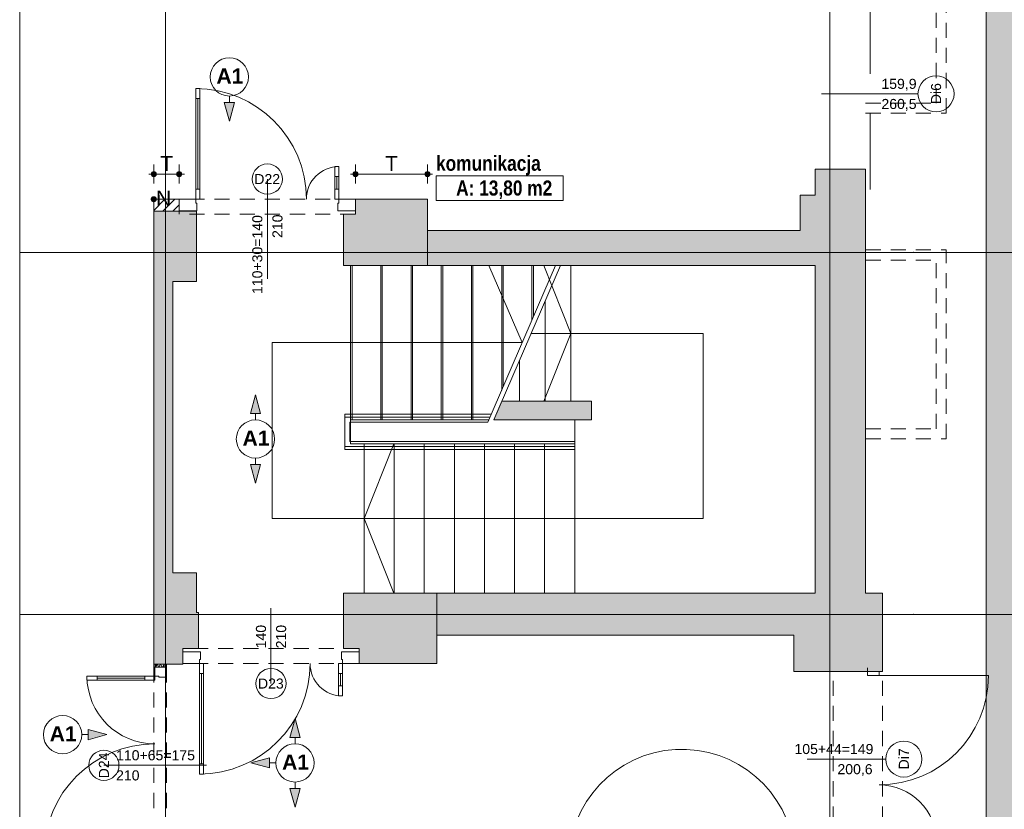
# Paper-space layout 'A-45 WYKOŃCZENIA ŚCIAN - PIĘTRO 0' of a CAD drawing. Header units: millimetres. Extents: x 0 to 500, y 0 to 400.
# Tile 14 of 15: x 346 to 444, y 186 to 264. Entities that reach past the tile are written whole.
import ezdxf
from ezdxf.xclip import XClip

# ---------------------------------------------------------------- set-up
doc = ezdxf.new("R2010")
doc.units = ezdxf.units.MM
doc.header["$MEASUREMENT"] = 0
doc.header["$XCLIPFRAME"] = 0
for name, pattern in [('DASHDOTX2', [1000, 500, -250, 0, -250]), ('GESTRICHELT2', [93.75, 62.5, -31.25]), ('Przer. długie kreski', [2.5, 1.5, -1]), ('PRZERYWANA_DU_A', [550, 350.0000000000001, -199.9999999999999])]:
    doc.linetypes.add(name, pattern=pattern)
for name, color, linetype, lineweight in [('0_Nr_pióra__1', 7, 'Continuous', 20), ('0_Nr_pióra__2', 8, 'Continuous', 13), ('A__OKŁADZINY ŚCIAN_Nr_pióra__1', 7, 'Continuous', 20), ('A_ściany proj_Nr_pióra__1', 7, 'Continuous', 20), ('A_ściany_Nr_pióra__1', 7, 'Continuous', 20), ('AR P NAROŻNIKI_Nr_pióra__1', 7, 'Continuous', 20), ('AR P NAROŻNIKI_Nr_pióra__2', 8, 'Continuous', 13), ('Drzwi Archicad_Nr_pióra__1', 7, 'Continuous', 20), ('Drzwi Archicad_Nr_pióra__3', 252, 'Continuous', 13), ('Znaczniki drzwi Archicada_Nr_pióra__3', 252, 'Continuous', 13)]:
    doc.layers.add(name, color=color, linetype=linetype, lineweight=lineweight)
for name, color, linetype, lineweight, true_color in [('A__balustrada_Nr_pióra__161', 7, 'Continuous', 5, 0x949494), ('A__OKŁADZINY ŚCIAN_Nr_pióra__7', 7, 'Continuous', 18, 0x171717), ('A_osie_Nr_pióra__16', 7, 'Continuous', 5, 0x0f0f0f), ('A_pochwyt_Nr_pióra__161', 7, 'Continuous', 5, 0x949494), ('A_schody_Nr_pióra__10', 7, 'Continuous', 13, 0x4b4b4b), ('A_schody_Nr_pióra__4', 7, 'Continuous', 18, 0x4b4b4b), ('A_ściany proj_Nr_pióra__21', 7, 'Continuous', 5, 0xb0b0b0), ('A_ściany_Nr_pióra__10', 7, 'Continuous', 13, 0x4b4b4b), ('AR P NAROŻNIKI_Nr_pióra__7', 7, 'Continuous', 18, 0x171717)]:
    doc.layers.add(name, color=color, linetype=linetype, lineweight=lineweight, true_color=true_color)
for name, color, linetype in [('A__OKŁADZINY ŚCIAN', 7, 'Continuous'), ('A_podrys', 7, 'Continuous'), ('A_ściany', 7, 'Continuous'), ('A_ściany proj', 7, 'Continuous'), ('AR P NAROŻNIKI', 7, 'Continuous')]:
    doc.layers.add(name, color=color, linetype=linetype)
doc.styles.add('STYL_AUTOMATYCZNY_1', font='arial.ttf')
doc.styles.add('STYL_AUTOMATYCZNY_3', font='arial.ttf')
doc.styles.add('STYL_AUTOMATYCZNY_4', font='arial.ttf')
doc.styles.add('STYL_AUTOMATYCZNY_5', font='arial.ttf')
doc.styles.add('STYL_AUTOMATYCZNY_6', font='ARIALN.TTF')
pattern_1 = [(0, (-1678.989377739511, -204.0282816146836), (0, 1), [0, -1])]

# ---------------------------------------------------------------- blocks, each defined once
blk = doc.blocks.new('Rysunek_2_2', base_point=(-1678.989377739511, -204.0282816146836))
at = {"linetype": 'Continuous', "lineweight": 0, "true_color": 0x484848}
blk.add_hatch(color=251, dxfattribs=at).paths.add_polyline_path([(460.8757351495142, 383.8565521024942), (345.8105232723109, 383.8565521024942), (345.8105232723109, 268.85654907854), (441.8757307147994, 268.85654907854), (441.8757307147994, 105.0465488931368), (345.8105232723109, 105.0465488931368), (345.8105232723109, 98.7556133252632), (460.8757351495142, 98.7556133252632)])
at = {"layer": 'A__OKŁADZINY ŚCIAN', "linetype": 'Continuous', "lineweight": 0, "true_color": 0x000000}
for points in [[(366.6470908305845, 254.0959745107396), (367.1470908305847, 255.9619995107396), (366.1470908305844, 255.9619995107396)], [(369.2414344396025, 226.8887125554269), (368.7414344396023, 225.0226875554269), (369.7414344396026, 225.0226875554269)], [(369.2414344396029, 218.0830554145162), (369.741434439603, 219.9490804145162), (368.7414344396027, 219.9490804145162)], [(373.1722576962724, 194.6743307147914), (372.6722576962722, 192.8083057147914), (373.6722576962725, 192.8083057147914)], [(354.4767131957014, 193.0833813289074), (352.6106881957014, 193.5833813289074), (352.6106881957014, 192.5833813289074)], [(368.7694291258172, 190.271502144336), (370.6354541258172, 189.771502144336), (370.6354541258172, 190.771502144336)], [(373.1722576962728, 185.8686735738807), (373.672257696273, 187.7346985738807), (372.6722576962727, 187.7346985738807)]]:
    blk.add_hatch(color=18, dxfattribs=at).paths.add_polyline_path(points)
at = {"layer": 'A__OKŁADZINY ŚCIAN', "linetype": 'Continuous', "lineweight": 0, "true_color": 0x171717}
for points in [[(358.8857312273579, 248.8365524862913), (358.9047613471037, 248.740881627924), (358.9589545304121, 248.6597757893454), (359.0400603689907, 248.6055826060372), (359.1357312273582, 248.5865524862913), (359.2314020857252, 248.6055826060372), (359.3125079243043, 248.6597757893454), (359.3667011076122, 248.740881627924), (359.3857312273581, 248.8365524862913), (359.3667011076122, 248.9322233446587), (359.3125079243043, 249.0133291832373), (359.2314020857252, 249.0675223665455), (359.1357312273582, 249.0865524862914), (359.0400603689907, 249.0675223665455), (358.9589545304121, 249.0133291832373), (358.9047613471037, 248.9322233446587)], [(361.4227776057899, 248.8365524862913), (361.4418077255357, 248.740881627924), (361.4960009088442, 248.6597757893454), (361.5771067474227, 248.6055826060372), (361.6727776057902, 248.5865524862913), (361.7684484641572, 248.6055826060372), (361.8495543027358, 248.6597757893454), (361.9037474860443, 248.740881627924), (361.92277760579, 248.8365524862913), (361.9037474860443, 248.9322233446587), (361.8495543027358, 249.0133291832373), (361.7684484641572, 249.0675223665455), (361.6727776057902, 249.0865524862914), (361.5771067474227, 249.0675223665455), (361.4960009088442, 249.0133291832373), (361.4418077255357, 248.9322233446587)], [(378.92277760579, 248.8365524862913), (378.9418077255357, 248.740881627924), (378.9960009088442, 248.6597757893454), (379.0771067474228, 248.6055826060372), (379.1727776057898, 248.5865524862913), (379.2684484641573, 248.6055826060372), (379.3495543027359, 248.6597757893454), (379.4037474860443, 248.740881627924), (379.4227776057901, 248.8365524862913), (379.4037474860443, 248.9322233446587), (379.3495543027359, 249.0133291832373), (379.2684484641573, 249.0675223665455), (379.1727776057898, 249.0865524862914), (379.0771067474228, 249.0675223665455), (378.9960009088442, 249.0133291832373), (378.9418077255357, 248.9322233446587)], [(386.0777077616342, 248.8365524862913), (386.09673788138, 248.740881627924), (386.1509310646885, 248.6597757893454), (386.232036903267, 248.6055826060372), (386.327707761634, 248.5865524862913), (386.4233786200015, 248.6055826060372), (386.5044844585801, 248.6597757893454), (386.5586776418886, 248.740881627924), (386.5777077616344, 248.8365524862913), (386.5586776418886, 248.9322233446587), (386.5044844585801, 249.0133291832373), (386.4233786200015, 249.0675223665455), (386.327707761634, 249.0865524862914), (386.232036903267, 249.0675223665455), (386.1509310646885, 249.0133291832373), (386.09673788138, 248.9322233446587)]]:
    blk.add_hatch(color=250, dxfattribs=at).paths.add_polyline_path(points)
at = {"layer": 'A_ściany', "linetype": 'Continuous', "lineweight": 0, "true_color": 0x000000}
for points in [[(424.855731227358, 207.1665524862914), (429.8757313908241, 207.1665524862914), (429.8757313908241, 249.3151113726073), (424.855731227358, 249.3151113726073)], [(424.855731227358, 246.7365524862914), (423.3757312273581, 246.7365524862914), (423.3757312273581, 239.7365524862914), (424.855731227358, 239.7365524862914)], [(386.327707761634, 246.3365524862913), (379.1727776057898, 246.3365524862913), (379.1727776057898, 244.8365524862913), (377.9857312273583, 244.8365524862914), (377.9857312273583, 239.7365524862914), (386.327707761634, 239.7365524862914)], [(363.3657312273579, 245.1365524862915), (359.1357312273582, 245.1365524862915), (361.0357312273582, 238.1365524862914), (363.3657312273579, 238.1365524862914)], [(359.1357312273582, 245.1365524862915), (359.1357312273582, 209.1765524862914), (361.0357312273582, 209.1765524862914), (361.0357312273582, 238.1365524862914)], [(423.3757312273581, 243.2365524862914), (386.327707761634, 243.2365524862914), (386.327707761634, 239.7365524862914), (423.3757312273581, 239.7365524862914)], [(392.9432347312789, 224.4065524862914), (402.6357312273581, 224.4065524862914), (402.6357312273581, 226.2465524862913), (393.73584253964, 226.2465524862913)], [(359.1357312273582, 200.0765524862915), (362.035712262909, 200.0765524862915), (362.035712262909, 201.6665524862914), (363.5857111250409, 201.6665524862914), (363.5856662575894, 205.2153566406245), (363.3656662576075, 205.2153538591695), (363.3657312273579, 209.1765524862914), (359.1357312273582, 209.1765524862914)], [(377.9757312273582, 201.6665524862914), (379.535712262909, 201.6665524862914), (379.535712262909, 200.1665524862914), (387.2757312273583, 200.1665524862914), (387.2757312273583, 207.1665524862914), (377.9757312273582, 207.1665524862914)], [(387.2757312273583, 202.9665524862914), (422.7457312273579, 202.9665524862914), (422.7457312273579, 207.1665524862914), (387.2757312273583, 207.1665524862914)], [(422.7457312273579, 199.3665524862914), (430.0657312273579, 199.3665524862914), (431.565731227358, 207.1665524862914), (422.7457312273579, 207.1665524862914)], [(431.5657313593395, 207.1665524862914), (430.0657312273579, 199.3665524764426), (431.5657313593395, 199.3665524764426)]]:
    blk.add_hatch(color=18, dxfattribs=at).paths.add_polyline_path(points)
at = {"layer": 'A_ściany proj', "linetype": 'Continuous', "lineweight": 0, "true_color": 0x000000}
h = blk.add_hatch(dxfattribs=at)
h.set_pattern_fill('bloczki_ceramiczne_0002', color=18, style=0, pattern_type=2)
h.set_pattern_definition([(45, (-1678.989377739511, -204.0282816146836), (-0.4949747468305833, 0.4949747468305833), [])])
h.paths.add_polyline_path([(359.1357312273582, 245.1365524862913), (361.6727776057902, 245.1365524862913), (361.6727776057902, 246.3365524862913), (359.1357312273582, 246.3365524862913)])
at = {"layer": 'A_ściany proj', "linetype": 'Continuous', "lineweight": 13}
h = blk.add_hatch(dxfattribs=at)
h.set_pattern_fill('gypsum_0002', color=8, style=0, pattern_type=2)
h.set_pattern_definition(pattern_1)
h.paths.add_polyline_path([(359.1357312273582, 200.0765524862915), (359.1357312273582, 199.7853012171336), (359.2607312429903, 199.7853012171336), (359.2607312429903, 200.0765524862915)])
h = blk.add_hatch(dxfattribs=at)
h.set_pattern_fill('gypsum_0002', color=8, style=0, pattern_type=2)
h.set_pattern_definition(pattern_1)
h.paths.add_polyline_path([(359.3857312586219, 200.0765524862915), (359.2607312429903, 200.0765524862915), (359.2607312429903, 199.7853012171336), (359.3857312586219, 199.7853012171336)])
h = blk.add_hatch(dxfattribs=at)
h.set_pattern_fill('batt_insulation_0002', color=8, style=0, pattern_type=2)
h.set_pattern_definition([(60.00000000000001, (-1678.989377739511, -204.0282816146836), (-0.2598076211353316, 0.1499999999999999), []), (120, (-1678.989377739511, -204.0282816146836), (0.2598076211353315, 0.15), [])])
h.paths.add_polyline_path([(359.3857312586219, 199.7853012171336), (360.1357313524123, 199.7853012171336), (360.1357313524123, 200.0765524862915), (359.3857312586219, 200.0765524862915)])
h = blk.add_hatch(dxfattribs=at)
h.set_pattern_fill('gypsum_0002', color=8, style=0, pattern_type=2)
h.set_pattern_definition(pattern_1)
h.paths.add_polyline_path([(360.1357313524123, 199.7853012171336), (360.2607313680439, 199.7853012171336), (360.2607313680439, 200.0765524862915), (360.1357313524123, 200.0765524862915)])
h = blk.add_hatch(dxfattribs=at)
h.set_pattern_fill('gypsum_0002', color=8, style=0, pattern_type=2)
h.set_pattern_definition(pattern_1)
h.paths.add_polyline_path([(360.2607313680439, 199.7853012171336), (360.3857310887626, 199.7853012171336), (360.3857310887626, 200.0765524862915), (360.2607313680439, 200.0765524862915)])
at = {"layer": 'AR P NAROŻNIKI', "linetype": 'Continuous', "lineweight": 0, "true_color": 0x171717}
blk.add_hatch(color=250, dxfattribs=at).paths.add_polyline_path([(359.3857312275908, 246.3365524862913, 0.9999999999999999), (358.8857312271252, 246.3365524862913, 0.9999999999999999)])
at = {"layer": '0_Nr_pióra__1', "color": 7, "linetype": 'Continuous', "lineweight": 20}
for p, q in [((387.1846627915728, 248.6611158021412), (387.1846627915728, 246.1905281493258)), ((387.1846627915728, 248.6611158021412), (399.8371217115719, 248.6611158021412)), ((399.8371217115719, 248.6611158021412), (399.8371217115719, 246.1905281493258)), ((387.1846627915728, 246.1905281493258), (399.8371217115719, 246.1905281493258))]:
    blk.add_line(p, q, dxfattribs=at)
at = {"layer": '0_Nr_pióra__2', "color": 8, "linetype": 'PRZERYWANA_DU_A', "lineweight": 13, "flags": 128}
for points in [[(345.8105210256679, 268.8565524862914), (345.8105210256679, 105.0465524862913)], [(345.8105210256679, 105.0465524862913), (441.875731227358, 105.0465524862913), (441.875731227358, 268.8565524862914), (345.8105210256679, 268.8565524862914)]]:
    blk.add_lwpolyline(points, dxfattribs=at)
at = {"layer": 'A__balustrada_Nr_pióra__161', "color": 252, "linetype": 'Continuous', "lineweight": 5, "true_color": 0x949494}
for p, q in [((378.1357301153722, 221.4465525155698), (378.1357301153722, 224.9565515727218)), ((378.6357298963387, 222.2465530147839), (378.6357298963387, 224.1565510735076))]:
    blk.add_line(p, q, dxfattribs=at)
at = {"layer": 'A__OKŁADZINY ŚCIAN_Nr_pióra__1', "color": 7, "linetype": 'Continuous', "lineweight": 20}
for p, q in [((366.6470909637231, 256.595972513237), (366.6470909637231, 255.962001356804)), ((366.1470911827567, 255.962001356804), (367.1470907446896, 255.962001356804)), ((366.6470909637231, 254.0959736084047), (366.1470911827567, 255.962001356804)), ((366.6470909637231, 254.0959736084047), (367.1470907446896, 255.962001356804)), ((369.2414327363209, 226.8887132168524), (368.7414329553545, 225.0226854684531)), ((369.2414327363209, 226.8887132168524), (369.7414325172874, 225.0226854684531)), ((369.7414325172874, 225.0226854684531), (368.7414329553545, 225.0226854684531)), ((369.2414327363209, 224.3887143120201), (369.2414327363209, 225.0226854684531)), ((369.2414327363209, 220.5830563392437), (369.2414327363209, 219.9490809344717)), ((368.7414329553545, 219.9490809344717), (369.7414325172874, 219.9490809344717)), ((369.2414327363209, 218.0830574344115), (368.7414329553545, 219.9490809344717)), ((369.2414327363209, 218.0830574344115), (369.7414325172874, 219.9490809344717)), ((373.1722595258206, 194.6743305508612), (372.6722597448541, 192.8083070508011)), ((373.1722595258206, 194.6743305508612), (373.672259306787, 192.8083070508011)), ((351.9767134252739, 193.0833827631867), (352.610688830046, 193.0833827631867)), ((352.610688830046, 192.5833829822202), (352.610688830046, 193.5833825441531)), ((354.4767123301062, 193.0833827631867), (352.610688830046, 193.5833825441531)), ((354.4767123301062, 193.0833827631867), (352.610688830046, 192.5833829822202)), ((373.672259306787, 192.8083070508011), (372.6722597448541, 192.8083070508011)), ((373.1722595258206, 192.174331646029), (373.1722595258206, 192.8083070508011)), ((368.7694295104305, 190.2715005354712), (370.6354530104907, 190.7715003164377)), ((368.7694295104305, 190.2715005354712), (370.6354530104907, 189.7715007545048)), ((370.6354530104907, 190.7715003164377), (370.6354530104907, 189.7715007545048)), ((371.2694284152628, 190.2715005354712), (370.6354530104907, 190.2715005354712)), ((373.1722595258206, 188.3686736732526), (373.1722595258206, 187.7346982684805)), ((372.6722597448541, 187.7346982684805), (373.672259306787, 187.7346982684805)), ((373.1722595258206, 185.8686747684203), (372.6722597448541, 187.7346982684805)), ((373.1722595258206, 185.8686747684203), (373.672259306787, 187.7346982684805))]:
    blk.add_line(p, q, dxfattribs=at)
for centre in [(366.6470908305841, 258.498803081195), (369.2414344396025, 222.4858839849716), (350.0738846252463, 193.0833813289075), (373.1722576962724, 190.2715021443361)]:
    blk.add_circle(centre, 1.902828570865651, dxfattribs=at)
at = {"layer": 'A__OKŁADZINY ŚCIAN_Nr_pióra__7', "color": 250, "linetype": 'Continuous', "lineweight": 18, "true_color": 0x171717}
for p, q in [((359.1357299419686, 249.0865529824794), (359.1357299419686, 249.7740532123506)), ((361.6727786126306, 249.0865529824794), (361.6727786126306, 249.7740532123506)), ((379.1727794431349, 249.0865529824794), (379.1727794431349, 249.7740532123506)), ((386.327709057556, 249.0865529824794), (386.327709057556, 249.7740532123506)), ((358.6357301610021, 248.8365509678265), (358.8857321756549, 248.8365509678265)), ((359.1357299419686, 247.8990529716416), (359.1357299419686, 248.5865532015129)), ((359.3857319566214, 248.8365509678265), (361.4227765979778, 248.8365509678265)), ((361.6727786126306, 247.8990529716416), (361.6727786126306, 248.5865532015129)), ((361.9227763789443, 248.8365509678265), (362.1727783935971, 248.8365509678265)), ((378.6727796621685, 248.8365509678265), (378.9227774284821, 248.8365509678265)), ((379.1727794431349, 247.8990529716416), (379.1727794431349, 248.5865532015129)), ((379.4227772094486, 248.8365509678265), (386.0777070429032, 248.8365509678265)), ((386.327709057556, 247.8990529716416), (386.327709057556, 248.5865532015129)), ((386.5777068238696, 248.8365509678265), (386.8277088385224, 248.8365509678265))]:
    blk.add_line(p, q, dxfattribs=at)
for centre in [(359.1357312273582, 248.8365524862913), (361.6727776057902, 248.8365524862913), (379.1727776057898, 248.8365524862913), (386.327707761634, 248.8365524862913)]:
    blk.add_circle(centre, 0.25, dxfattribs=at)
at = {"layer": 'A_osie_Nr_pióra__16', "color": 250, "linetype": 'DASHDOTX2', "lineweight": 5, "true_color": 0x0f0f0f}
for p, q in [((360.3077320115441, 324.5045269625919), (360.3077320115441, 125.0066917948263)), ((426.3077328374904, 324.5045269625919), (426.3077328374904, 125.0066917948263)), ((434.6246524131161, 241.0465514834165), (345.8105212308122, 241.0465514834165)), ((434.6246507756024, 241.0465524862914), (454.8757320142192, 241.0465541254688)), ((434.6246524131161, 205.0465501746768), (345.8105212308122, 205.0465501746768)), ((434.6246507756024, 205.0465524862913), (454.8757320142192, 205.0465529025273))]:
    blk.add_line(p, q, dxfattribs=at)
for p in [(434.6246507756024, 241.0465524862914), (434.6246507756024, 241.0465524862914), (434.6246507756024, 205.0465524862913), (434.6246507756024, 205.0465524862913)]:
    blk.add_point(p, dxfattribs=at)
at = {"layer": 'A_pochwyt_Nr_pióra__161', "color": 252, "linetype": 'Continuous', "lineweight": 5, "true_color": 0x949494}
for p, q in [((378.1357301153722, 224.9565515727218), (392.6801571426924, 224.9565515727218)), ((378.1357301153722, 224.6565508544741), (392.5509269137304, 224.6565508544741)), ((378.6357298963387, 224.1565510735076), (392.3355446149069, 224.1565510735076)), ((378.6357298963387, 222.2465530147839), (400.9657312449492, 222.2465530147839)), ((400.9657312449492, 222.2465530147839), (400.9657312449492, 221.4465525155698)), ((378.1357301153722, 221.7465532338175), (400.9657312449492, 221.7465532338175)), ((378.1357301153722, 221.4465525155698), (400.9657312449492, 221.4465525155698))]:
    blk.add_line(p, q, dxfattribs=at)
at = {"layer": 'A_schody_Nr_pióra__10', "color": 251, "linetype": 'GESTRICHELT2', "lineweight": 13, "true_color": 0x4b4b4b}
for p, q in [((378.8457295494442, 239.7365532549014), (378.8457295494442, 224.4065530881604)), ((381.8487318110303, 239.7365532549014), (381.8487318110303, 224.4065530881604)), ((384.8517298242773, 239.7365532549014), (384.8517298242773, 224.4065530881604)), ((387.8547320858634, 239.7365532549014), (387.8547320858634, 224.4065530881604)), ((390.8577300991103, 239.7365532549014), (390.8577300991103, 224.4065530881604)), ((393.8607323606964, 239.7365532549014), (393.8607323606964, 227.6972018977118)), ((396.8637303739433, 239.7365532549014), (396.8637303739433, 234.668518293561))]:
    blk.add_line(p, q, dxfattribs=at)
at = {"layer": 'A_schody_Nr_pióra__4', "color": 251, "linetype": 'Continuous', "lineweight": 18, "true_color": 0x4b4b4b}
for p, q in [((378.6957291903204, 239.7365532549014), (378.6957291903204, 221.9965510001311)), ((381.6987314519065, 239.7365532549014), (381.6987314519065, 224.4065530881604)), ((384.7017294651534, 239.7365532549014), (384.7017294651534, 224.4065530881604)), ((387.7047317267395, 239.7365532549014), (387.7047317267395, 224.4065530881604)), ((390.7077297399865, 239.7365532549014), (390.7077297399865, 224.4065530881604)), ((392.3355446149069, 224.1565510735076), (399.0468626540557, 239.7365532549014)), ((395.7450492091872, 232.0715510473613), (392.4432357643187, 239.7365532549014)), ((392.9432355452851, 224.4065530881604), (399.5468624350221, 239.7365532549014)), ((393.7107320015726, 239.7365532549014), (393.7107320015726, 227.3489825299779)), ((396.7137300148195, 239.7365532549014), (396.7137300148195, 234.3202989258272)), ((397.8895046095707, 239.7365532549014), (400.5857300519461, 232.9915543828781)), ((400.5857300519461, 239.7365532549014), (400.5857300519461, 226.2465512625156)), ((398.0323974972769, 236.220793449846), (398.0323974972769, 226.2465512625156)), ((413.7357332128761, 232.9915543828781), (396.6413553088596, 232.9915543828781)), ((397.8895385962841, 226.2465512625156), (400.5857300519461, 232.9915543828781)), ((413.7357332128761, 232.9915543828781), (413.7357332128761, 214.5815508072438)), ((395.7450492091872, 232.0715510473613), (370.8957317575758, 232.0715510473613)), ((370.8957317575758, 232.0715510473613), (370.8957317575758, 214.5815508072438)), ((395.4790649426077, 230.2933577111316), (395.4790649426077, 226.2465512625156)), ((378.6957291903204, 224.4065530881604), (392.4432357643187, 224.4065530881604)), ((400.9657312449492, 224.4065530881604), (400.9657312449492, 207.1665506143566)), ((400.9657312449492, 221.9965510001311), (378.6957291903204, 221.9965510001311)), ((380.0357318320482, 221.9965510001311), (380.0357318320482, 207.1665506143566)), ((382.9997428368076, 221.9965510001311), (380.0357318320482, 214.5815508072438)), ((383.0257299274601, 221.9965510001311), (383.0257299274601, 207.1665506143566)), ((386.0157322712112, 221.9965510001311), (386.0157322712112, 207.1665506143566)), ((389.0057303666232, 221.9965510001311), (389.0057303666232, 207.1665506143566)), ((391.9957327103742, 221.9965510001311), (391.9957327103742, 207.1665506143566)), ((394.9857308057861, 221.9965510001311), (394.9857308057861, 207.1665506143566)), ((397.9757331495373, 221.9965510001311), (397.9757331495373, 207.1665506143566)), ((413.7357332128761, 214.5815508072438), (370.8957317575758, 214.5815508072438)), ((382.9997810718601, 207.1665506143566), (380.0357318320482, 214.5815508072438))]:
    blk.add_line(p, q, dxfattribs=at)
at = {"layer": 'A_ściany proj_Nr_pióra__1', "color": 7, "linetype": 'Continuous', "lineweight": 20}
for p, q in [((361.6727786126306, 246.3365520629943), (361.6727786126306, 245.1865521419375)), ((379.1727794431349, 246.3365520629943), (379.1727794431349, 245.1865521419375)), ((361.6727786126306, 245.1865521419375), (361.6727786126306, 244.8365527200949)), ((379.1727794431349, 245.1865521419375), (379.1727794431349, 244.8365527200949)), ((362.0357142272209, 201.316553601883), (362.0357142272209, 201.6665530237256)), ((379.535710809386, 201.316553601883), (379.535710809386, 201.6665530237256)), ((362.0357142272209, 200.1665536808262), (362.0357142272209, 201.316553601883)), ((379.535710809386, 200.1665536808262), (379.535710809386, 201.316553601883))]:
    blk.add_line(p, q, dxfattribs=at)
at = {"layer": 'A_ściany proj_Nr_pióra__1', "color": 7, "linetype": 'Continuous', "lineweight": 20, "flags": 128}
for points in [[(361.6727776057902, 246.3365524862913), (359.1357312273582, 246.3365524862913)], [(359.1357312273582, 246.3365524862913), (359.1357312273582, 245.1365524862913)], [(361.6727776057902, 245.1365524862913), (361.6727776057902, 246.3365524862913)], [(359.1357312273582, 245.1365524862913), (361.6727776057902, 245.1365524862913)], [(359.1357312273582, 200.0765524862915), (359.1357312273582, 199.7853012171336)], [(360.3857312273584, 199.7853012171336), (360.3857312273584, 200.0765524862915)]]:
    blk.add_lwpolyline(points, dxfattribs=at)
at = {"layer": 'A_ściany proj_Nr_pióra__21', "color": 253, "linetype": 'Continuous', "lineweight": 5, "true_color": 0xb0b0b0}
for p, q in [((359.2357315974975, 199.7852992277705), (359.1357299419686, 199.7852992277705)), ((359.2607330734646, 199.7852992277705), (359.2357315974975, 199.7852992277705)), ((359.2607330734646, 200.0765526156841), (359.2607330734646, 199.7852992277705)), ((359.3857319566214, 199.7852992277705), (359.2607330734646, 199.7852992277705)), ((359.3857319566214, 200.0765526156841), (359.3857319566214, 199.7852992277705)), ((360.1357295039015, 199.7852992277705), (359.3857319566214, 199.7852992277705)), ((360.1357295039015, 199.7852992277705), (360.1357295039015, 200.0765526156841)), ((360.2607326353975, 199.7852992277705), (360.1357295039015, 199.7852992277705)), ((360.2607326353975, 199.7852992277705), (360.2607326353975, 200.0765526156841)), ((360.3857315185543, 199.7852992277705), (360.2607326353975, 199.7852992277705))]:
    blk.add_line(p, q, dxfattribs=at)
at = {"layer": 'A_ściany proj_Nr_pióra__21', "color": 253, "linetype": 'Continuous', "lineweight": 5, "true_color": 0xb0b0b0, "flags": 128}
for points in [[(359.2607312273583, 200.0765524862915), (359.1357312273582, 200.0765524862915)], [(359.3857312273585, 200.0765524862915), (359.2607312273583, 200.0765524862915)], [(360.1357312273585, 200.0765524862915), (359.3857312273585, 200.0765524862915)], [(360.2607312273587, 200.0765524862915), (360.1357312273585, 200.0765524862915)], [(360.3857312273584, 200.0765524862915), (360.2607312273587, 200.0765524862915)]]:
    blk.add_lwpolyline(points, dxfattribs=at)
at = {"layer": 'A_ściany_Nr_pióra__1', "color": 7, "linetype": 'Continuous', "lineweight": 20}
for p, q in [((424.8557312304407, 249.3151093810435), (424.8557312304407, 248.9451130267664)), ((429.8757302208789, 249.3151093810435), (424.8557312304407, 249.3151093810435)), ((430.06573294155, 199.3665531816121), (430.06573294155, 199.7365537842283)), ((431.5657322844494, 199.3665531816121), (431.5657322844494, 199.7365537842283)), ((430.06573294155, 199.3665531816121), (431.2157328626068, 199.3665531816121)), ((431.2157328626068, 199.3665531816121), (431.5657322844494, 199.3665531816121))]:
    blk.add_line(p, q, dxfattribs=at)
at = {"layer": 'A_ściany_Nr_pióra__1', "color": 7, "linetype": 'Continuous', "lineweight": 20, "flags": 128}
for points in [[(424.855731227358, 249.3151115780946), (424.855731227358, 246.7365524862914)], [(429.8757312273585, 207.1665524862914), (429.8757312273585, 249.3151113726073)], [(424.855731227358, 246.7365524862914), (423.3757312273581, 246.7365524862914)], [(423.3757312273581, 246.7365524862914), (423.3757312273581, 243.2365524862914)], [(386.327707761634, 246.3365524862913), (379.1727776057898, 246.3365524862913)], [(379.1727776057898, 246.3365524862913), (379.1727776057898, 244.8365524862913)], [(386.327707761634, 239.7365524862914), (386.327707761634, 246.3365524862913)], [(363.3657312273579, 245.1365524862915), (359.1357312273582, 245.1365524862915)], [(359.1357312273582, 245.1365524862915), (359.1357312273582, 209.1765524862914)], [(363.3657312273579, 238.1365524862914), (363.3657312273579, 245.1365524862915)], [(379.1727776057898, 244.8365524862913), (377.9857312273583, 244.8365524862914)], [(377.9857312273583, 244.8365524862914), (377.9857312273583, 239.7365524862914)], [(423.3757312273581, 243.2365524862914), (386.327707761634, 243.2365524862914)], [(377.9857312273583, 239.7365524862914), (386.327707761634, 239.7365524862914)], [(386.327707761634, 239.7365524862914), (423.3757312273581, 239.7365524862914)], [(423.3757312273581, 239.7365524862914), (424.855731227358, 239.7365524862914)], [(424.855731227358, 239.7365524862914), (424.855731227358, 207.1665524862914)], [(361.0357312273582, 238.1365524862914), (363.3657312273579, 238.1365524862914)], [(361.0357312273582, 209.1765524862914), (361.0357312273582, 238.1365524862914)], [(393.73584253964, 226.2465524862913), (392.9432347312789, 224.4065524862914)], [(402.6357312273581, 226.2465524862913), (393.73584253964, 226.2465524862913)], [(402.6357312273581, 224.4065524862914), (402.6357312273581, 226.2465524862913)], [(392.9432347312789, 224.4065524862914), (402.6357312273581, 224.4065524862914)], [(359.1357312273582, 209.1765524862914), (359.1357312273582, 200.0765524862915)], [(363.3657312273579, 209.1765524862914), (361.0357312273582, 209.1765524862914)], [(363.3656662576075, 205.2153538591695), (363.3657312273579, 209.1765524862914)], [(387.2757312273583, 207.1665524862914), (377.9757312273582, 207.1665524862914)], [(377.9757312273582, 207.1665524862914), (377.9757312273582, 201.6665524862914)], [(387.2757312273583, 200.1665524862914), (387.2757312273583, 207.1665524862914)], [(422.7457312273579, 207.1665524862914), (387.2757312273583, 207.1665524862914)], [(424.855731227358, 207.1665524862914), (422.7457312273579, 207.1665524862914)], [(431.565731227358, 207.1665524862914), (429.8757312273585, 207.1665524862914)], [(431.565731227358, 199.3665524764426), (431.565731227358, 207.1665524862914)], [(363.5856662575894, 205.2153566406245), (363.3656662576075, 205.2153538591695)], [(363.5857111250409, 201.6665524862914), (363.5856662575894, 205.2153566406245)], [(387.2757312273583, 202.9665524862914), (422.7457312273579, 202.9665524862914)], [(422.7457312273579, 202.9665524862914), (422.7457312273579, 199.3665524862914)], [(362.035712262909, 200.0765524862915), (362.035712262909, 201.6665524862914)], [(362.035712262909, 201.6665524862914), (363.5857111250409, 201.6665524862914)], [(377.9757312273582, 201.6665524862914), (379.535712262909, 201.6665524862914)], [(379.535712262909, 201.6665524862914), (379.535712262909, 200.1665524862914)], [(359.1357312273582, 200.0765524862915), (362.035712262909, 200.0765524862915)], [(379.535712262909, 200.1665524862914), (387.2757312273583, 200.1665524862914)], [(422.7457312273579, 199.3665524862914), (430.0657312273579, 199.3665524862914)]]:
    blk.add_lwpolyline(points, dxfattribs=at)
at = {"layer": 'A_ściany_Nr_pióra__10', "color": 251, "linetype": 'Przer. długie kreski', "lineweight": 13, "true_color": 0x4b4b4b}
for p, q in [((437.8757309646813, 254.8865512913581), (437.8757309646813, 273.6865524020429)), ((436.8757314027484, 255.886550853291), (436.8757314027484, 272.68655284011)), ((429.8757302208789, 255.886550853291), (436.8757314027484, 255.886550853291)), ((429.8757302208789, 254.8865512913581), (437.8757309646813, 254.8865512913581)), ((429.8757302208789, 241.2865513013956), (437.8757309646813, 241.2865513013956)), ((437.8757309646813, 222.4865544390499), (437.8757309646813, 241.2865513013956)), ((429.8757302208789, 240.2865517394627), (436.8757314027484, 240.2865517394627)), ((436.8757314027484, 223.4865540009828), (436.8757314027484, 240.2865517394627)), ((429.8757302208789, 223.4865540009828), (436.8757314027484, 223.4865540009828)), ((429.8757302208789, 222.4865544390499), (437.8757309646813, 222.4865544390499)), ((426.6455820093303, 181.9465528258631), (426.6455820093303, 199.3665531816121)), ((431.5657322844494, 181.9465528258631), (431.5657322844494, 199.3665531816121))]:
    blk.add_line(p, q, dxfattribs=at)
at = {"layer": 'AR P NAROŻNIKI_Nr_pióra__1', "color": 7, "linetype": 'Continuous', "lineweight": 20}
blk.add_circle((359.1357312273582, 246.3365524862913), 0.2499999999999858, dxfattribs=at)
at = {"layer": 'AR P NAROŻNIKI_Nr_pióra__2', "color": 8, "linetype": 'PRZERYWANA_DU_A', "lineweight": 13, "flags": 128}
blk.add_lwpolyline([(359.3857312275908, 246.3365524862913, 0.9999999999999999), (358.8857312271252, 246.3365524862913, 0.9999999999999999)], format="xyb", close=True, dxfattribs=at)
at = {"layer": 'Drzwi Archicad_Nr_pióra__1', "color": 7, "linetype": 'Continuous', "lineweight": 20}
for p, q in [((430.3257312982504, 266.3151104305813), (430.3257312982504, 258.8151094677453)), ((430.3257312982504, 247.3151102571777), (430.3257312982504, 254.8151112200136)), ((429.8757302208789, 249.3151093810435), (424.8557312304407, 249.3151093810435)), ((429.8757302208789, 249.3151093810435), (424.8557312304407, 249.3151093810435)), ((424.8557312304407, 249.3151093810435), (424.8557312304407, 248.9451130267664)), ((424.8557312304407, 249.3151093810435), (424.8557312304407, 248.9451130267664)), ((430.06573294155, 199.3665531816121), (430.06573294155, 199.7365537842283)), ((430.06573294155, 199.3665531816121), (430.06573294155, 199.7365537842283)), ((431.5657322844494, 199.3665531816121), (431.5657322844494, 199.7365537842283)), ((431.5657322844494, 199.3665531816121), (431.5657322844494, 199.7365537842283)), ((430.06573294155, 198.9665508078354), (430.06573294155, 199.3665531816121)), ((430.06573294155, 199.3665531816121), (431.2157328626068, 199.3665531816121)), ((430.06573294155, 199.3665531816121), (431.2157328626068, 199.3665531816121)), ((430.06573294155, 199.3665531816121), (431.2157328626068, 199.3665531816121)), ((431.2157328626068, 198.9665508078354), (430.06573294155, 198.9665508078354)), ((431.2157328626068, 199.3665531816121), (431.2157328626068, 198.9665508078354)), ((431.2157328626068, 199.3665531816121), (431.5657322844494, 199.3665531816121)), ((431.2157328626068, 199.3665531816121), (431.5657322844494, 199.3665531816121)), ((431.2157328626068, 198.9665508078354), (442.0957294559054, 198.9665508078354))]:
    blk.add_line(p, q, dxfattribs=at)
for centre, radius, start, end in [((431.2157312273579, 198.9665524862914), 10.87999999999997, 270, 0), ((431.2157312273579, 182.3465524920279), 5.73999999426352, 0, 90)]:
    blk.add_arc(centre, radius, start, end, dxfattribs=at)
at = {"layer": 'Drzwi Archicad_Nr_pióra__3', "color": 252, "linetype": 'Continuous', "lineweight": 13}
for p, q in [((363.3027771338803, 257.3365514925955), (363.3027771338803, 256.3365519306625)), ((363.7027795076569, 257.3365514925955), (363.3027771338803, 257.3365514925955)), ((363.7027795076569, 256.3365519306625), (363.7027795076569, 257.3365514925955)), ((363.3027771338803, 256.3365519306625), (363.7027795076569, 256.3365519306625)), ((363.502776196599, 256.3365519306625), (363.502776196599, 247.3365516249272)), ((377.1427785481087, 248.5765526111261), (377.1427785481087, 249.576552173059)), ((377.1427785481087, 249.576552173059), (377.5427766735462, 249.576552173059)), ((377.5427766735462, 249.576552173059), (377.5427766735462, 248.5765526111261)), ((377.5427766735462, 248.5765526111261), (377.1427785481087, 248.5765526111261)), ((377.3427776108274, 248.5765526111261), (377.3427776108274, 247.3365516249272)), ((363.7027795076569, 247.3365516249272), (363.3027771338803, 247.3365516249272)), ((363.3027771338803, 247.3365516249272), (363.3027771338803, 246.3365520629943)), ((363.7027795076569, 246.3365520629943), (363.7027795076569, 247.3365516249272)), ((377.1427785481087, 246.3365520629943), (377.1427785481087, 247.3365516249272)), ((377.1427785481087, 247.3365516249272), (377.5427766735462, 247.3365516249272)), ((377.5427766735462, 247.3365516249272), (377.5427766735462, 246.3365520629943)), ((361.6727786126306, 245.1865521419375), (361.6727786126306, 246.3365520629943)), ((361.6727786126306, 246.3365520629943), (363.3027771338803, 246.3365520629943)), ((361.6727786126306, 246.3365520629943), (361.6727786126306, 245.1865521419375)), ((361.6727786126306, 246.3365520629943), (361.6727786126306, 245.1865521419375)), ((363.3027771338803, 246.3365520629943), (363.3027771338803, 245.9365539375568)), ((363.3027771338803, 246.3365520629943), (363.7027795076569, 246.3365520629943)), ((363.3027771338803, 245.9365539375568), (363.4227757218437, 245.9365539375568)), ((363.4227757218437, 245.9365539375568), (363.4227757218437, 245.1865521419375)), ((377.5427766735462, 246.3365520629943), (377.1427785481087, 246.3365520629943)), ((377.4227780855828, 245.1865521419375), (377.4227780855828, 245.9365539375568)), ((377.4227780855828, 245.9365539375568), (377.5427766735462, 245.9365539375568)), ((377.5427766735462, 245.9365539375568), (377.5427766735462, 246.3365520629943)), ((377.5427766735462, 246.3365520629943), (379.1727794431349, 246.3365520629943)), ((379.1727794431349, 246.3365520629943), (379.1727794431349, 245.1865521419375)), ((379.1727794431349, 246.3365520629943), (379.1727794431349, 245.1865521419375)), ((379.1727794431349, 246.3365520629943), (379.1727794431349, 245.1865521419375)), ((363.4227757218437, 245.1865521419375), (361.6727786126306, 245.1865521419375)), ((361.6727786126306, 245.1865521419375), (361.6727786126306, 244.8365527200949)), ((379.1727794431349, 245.1865521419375), (377.4227780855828, 245.1865521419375)), ((379.1727794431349, 245.1865521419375), (379.1727794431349, 244.8365527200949)), ((362.0357142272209, 201.316553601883), (362.0357142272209, 201.6665530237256)), ((379.535710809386, 201.316553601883), (379.535710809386, 201.6665530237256)), ((362.0357142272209, 201.316553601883), (362.0357142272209, 200.1665536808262)), ((363.7857113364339, 201.316553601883), (362.0357142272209, 201.316553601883)), ((362.0357142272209, 200.1665536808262), (362.0357142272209, 201.316553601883)), ((362.0357142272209, 200.1665536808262), (362.0357142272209, 201.316553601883)), ((363.7857113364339, 200.5665518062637), (363.7857113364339, 201.316553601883)), ((377.7857137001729, 201.316553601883), (377.7857137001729, 200.5665518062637)), ((379.535710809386, 201.316553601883), (377.7857137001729, 201.316553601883)), ((379.535710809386, 200.1665536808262), (379.535710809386, 201.316553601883)), ((379.535710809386, 200.1665536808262), (379.535710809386, 201.316553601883)), ((379.535710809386, 200.1665536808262), (379.535710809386, 201.316553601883)), ((359.2357315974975, 199.7852992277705), (359.1357299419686, 199.7852992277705)), ((359.2357315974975, 198.9053025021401), (359.2357315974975, 199.7852992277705)), ((359.2357315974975, 199.7852992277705), (360.3857315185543, 199.7852992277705)), ((359.2607330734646, 199.7852992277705), (359.2357315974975, 199.7852992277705)), ((359.2607330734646, 199.7852992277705), (359.2357315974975, 199.7852992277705)), ((359.3857319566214, 199.7852992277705), (359.2607330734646, 199.7852992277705)), ((359.3857319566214, 199.7852992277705), (359.2607330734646, 199.7852992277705)), ((360.1357295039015, 199.7852992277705), (359.3857319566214, 199.7852992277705)), ((360.1357295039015, 199.7852992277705), (359.3857319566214, 199.7852992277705)), ((360.2607326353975, 199.7852992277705), (360.1357295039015, 199.7852992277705)), ((360.2607326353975, 199.7852992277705), (360.1357295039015, 199.7852992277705)), ((360.3857315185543, 199.7852992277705), (360.2607326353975, 199.7852992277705)), ((360.3857315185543, 199.7852992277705), (360.2607326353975, 199.7852992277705)), ((360.3857315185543, 199.7852992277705), (360.3857315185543, 198.7852996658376)), ((362.0357142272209, 200.1665536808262), (363.6657127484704, 200.1665536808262)), ((363.6657127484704, 200.1665536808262), (363.6657127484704, 200.5665518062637)), ((363.6657127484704, 200.5665518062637), (363.7857113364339, 200.5665518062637)), ((363.6657127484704, 199.1665541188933), (363.6657127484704, 200.1665536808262)), ((363.6657127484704, 200.1665536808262), (364.065710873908, 200.1665536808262)), ((364.065710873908, 200.1665536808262), (364.065710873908, 199.1665541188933)), ((377.5057141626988, 200.1665536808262), (377.5057141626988, 199.1665541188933)), ((377.9057122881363, 200.1665536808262), (377.5057141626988, 200.1665536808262)), ((377.7857137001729, 200.5665518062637), (377.9057122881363, 200.5665518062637)), ((377.9057122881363, 200.5665518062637), (377.9057122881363, 200.1665536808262)), ((377.9057122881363, 200.1665536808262), (379.535710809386, 200.1665536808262)), ((377.9057122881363, 199.1665541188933), (377.9057122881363, 200.1665536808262)), ((352.4957330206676, 198.9053025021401), (353.4957325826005, 198.9053025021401)), ((352.4957330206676, 198.5053001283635), (352.4957330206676, 198.9053025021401)), ((353.4957325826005, 198.9053025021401), (353.4957325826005, 198.5053001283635)), ((353.4957325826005, 198.7052991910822), (358.2357320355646, 198.7052991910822)), ((358.2357320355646, 198.5053001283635), (358.2357320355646, 198.9053025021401)), ((358.2357320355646, 198.9053025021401), (359.2357315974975, 198.9053025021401)), ((359.635729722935, 198.9053025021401), (359.2357315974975, 198.9053025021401)), ((359.2357315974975, 198.9053025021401), (359.2357315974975, 198.5053001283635)), ((359.635729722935, 198.7852996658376), (359.635729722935, 198.9053025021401)), ((360.3857315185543, 198.7852996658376), (359.635729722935, 198.7852996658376)), ((364.065710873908, 199.1665541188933), (363.6657127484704, 199.1665541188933)), ((363.8657118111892, 190.1665538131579), (363.8657118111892, 199.1665541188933)), ((377.5057141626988, 199.1665541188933), (377.9057122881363, 199.1665541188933)), ((377.7057132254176, 197.9265531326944), (377.7057132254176, 199.1665541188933)), ((353.4957325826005, 198.5053001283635), (352.4957330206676, 198.5053001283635)), ((359.2357315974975, 198.5053001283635), (358.2357320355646, 198.5053001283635)), ((377.9057122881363, 197.9265531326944), (377.5057141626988, 197.9265531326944)), ((377.5057141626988, 197.9265531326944), (377.5057141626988, 196.9265535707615)), ((377.9057122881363, 196.9265535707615), (377.9057122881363, 197.9265531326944)), ((377.5057141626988, 196.9265535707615), (377.9057122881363, 196.9265535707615)), ((363.6657127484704, 189.166554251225), (363.6657127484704, 190.1665538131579)), ((363.6657127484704, 190.1665538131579), (364.065710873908, 190.1665538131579)), ((364.065710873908, 190.1665538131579), (364.065710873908, 189.166554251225)), ((364.065710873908, 189.166554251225), (363.6657127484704, 189.166554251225))]:
    blk.add_line(p, q, dxfattribs=at)
at = {"layer": 'Drzwi Archicad_Nr_pióra__3', "color": 252, "linetype": 'Przer. długie kreski', "lineweight": 13}
for p, q in [((379.1727794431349, 246.3365520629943), (361.6727786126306, 246.3365520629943)), ((379.1727794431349, 244.8365527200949), (361.6727786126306, 244.8365527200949)), ((379.535710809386, 201.6665530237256), (362.0357142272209, 201.6665530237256)), ((359.1357299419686, 199.7852992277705), (359.1357299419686, 180.2852992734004)), ((360.3857315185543, 199.7852992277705), (360.3857315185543, 180.2852992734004)), ((379.535710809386, 200.1665536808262), (362.0357142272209, 200.1665536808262))]:
    blk.add_line(p, q, dxfattribs=at)
at = {"layer": 'Drzwi Archicad_Nr_pióra__3', "color": 252, "linetype": 'Continuous', "lineweight": 13, "flags": 128}
for points in [[(363.3027776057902, 256.3365524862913), (363.3027776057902, 247.3365524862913), (363.5027776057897, 247.3365524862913), (363.5027776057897, 256.3365524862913)], [(363.5027776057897, 256.3365524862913), (363.5027776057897, 247.3365524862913), (363.7027776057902, 247.3365524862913), (363.7027776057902, 256.3365524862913)], [(377.3427776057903, 248.5765524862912), (377.3427776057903, 247.3365524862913), (377.1427776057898, 247.3365524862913), (377.1427776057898, 248.5765524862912)], [(377.5427776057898, 248.5765524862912), (377.5427776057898, 247.3365524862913), (377.3427776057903, 247.3365524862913), (377.3427776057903, 248.5765524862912)], [(353.4957312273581, 198.9053011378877), (358.2357312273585, 198.9053011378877), (358.2357312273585, 198.7053011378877), (353.4957312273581, 198.7053011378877)], [(353.4957312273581, 198.7053011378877), (358.2357312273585, 198.7053011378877), (358.2357312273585, 198.5053011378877), (353.4957312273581, 198.5053011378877)], [(363.665712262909, 190.1665524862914), (363.665712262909, 199.1665524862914), (363.865712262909, 199.1665524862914), (363.865712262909, 190.1665524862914)], [(363.865712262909, 190.1665524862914), (363.865712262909, 199.1665524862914), (364.065712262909, 199.1665524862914), (364.065712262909, 190.1665524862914)], [(377.7057122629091, 197.9265524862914), (377.7057122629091, 199.1665524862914), (377.5057122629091, 199.1665524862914), (377.5057122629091, 197.9265524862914)], [(377.905712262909, 197.9265524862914), (377.905712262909, 199.1665524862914), (377.7057122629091, 199.1665524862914), (377.7057122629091, 197.9265524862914)]]:
    blk.add_lwpolyline(points, close=True, dxfattribs=at)
at = {"layer": 'Drzwi Archicad_Nr_pióra__3', "color": 252, "linetype": 'Continuous', "lineweight": 13}
for centre, radius, start, end in [((363.3027776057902, 246.3365524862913), 10.99999999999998, 0, 90), ((377.5427776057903, 246.3365524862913), 3.23999999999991, 90, 180), ((363.665712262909, 200.1665524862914), 10.99999999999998, 270, 0), ((377.905712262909, 200.1665524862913), 3.23999999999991, 180, 270), ((359.2357312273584, 198.9053011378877), 6.74000000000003, 180, 270), ((359.2357312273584, 181.1653011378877), 10.99999999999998, 90, 180), ((411.6256098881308, 180.3894160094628), 11.2400000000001, 0.1231969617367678, 175.1231969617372)]:
    blk.add_arc(centre, radius, start, end, dxfattribs=at)
at = {"layer": 'Znaczniki drzwi Archicada_Nr_pióra__3', "color": 252, "linetype": 'Continuous', "lineweight": 13}
for p, q in [((435.0847718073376, 256.8151103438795), (425.4993631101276, 256.8151103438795)), ((370.4227769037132, 248.3365511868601), (370.4227769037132, 238.4026512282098)), ((370.7857125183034, 198.1665545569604), (370.7857125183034, 205.6665512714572)), ((354.1795155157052, 190.035301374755), (364.3857297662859, 190.035301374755)), ((431.8845149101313, 190.6565530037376), (424.0657313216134, 190.6565530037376))]:
    blk.add_line(p, q, dxfattribs=at)
at = {"layer": 'Znaczniki drzwi Archicada_Nr_pióra__3', "color": 252, "linetype": 'Continuous', "lineweight": 13, "flags": 128}
for points in [[(371.9227776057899, 248.3365524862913, 0.9999999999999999), (368.9227776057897, 248.3365524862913, 0.9999999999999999)], [(369.285712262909, 198.1665524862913, 0.9999999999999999), (372.2857122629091, 198.1665524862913, 0.9999999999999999)], [(354.1795143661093, 191.5353011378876, 0.9999999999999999), (354.1795143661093, 188.5353011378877, 0.9999999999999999)]]:
    blk.add_lwpolyline(points, format="xyb", close=True, dxfattribs=at)
at = {"layer": 'Znaczniki drzwi Archicada_Nr_pióra__3', "color": 252, "linetype": 'Continuous', "lineweight": 13}
for centre, start, end in [((436.8757312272, 256.8151111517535), 90, 270), ((436.8757312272, 256.8151111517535), 270, 90), ((433.6754767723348, 190.6565524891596), 90, 270), ((433.6754767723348, 190.6565524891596), 270, 90)]:
    blk.add_arc(centre, 1.790960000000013, start, end, dxfattribs=at)
at = {"layer": '0_Nr_pióra__1', "color": 7, "linetype": 'Continuous', "lineweight": 20, "char_height": 1.5, "attachment_point": 1, "style": 'STYL_AUTOMATYCZNY_6'}
for s, insert in [('\\A1;{\\pql;\\fArial Narrow|b1|i0|c238|p0;\\W1.000000;komunikacja}', (387.184663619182, 250.6622665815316)), ('\\A1;{\\pql;\\fArial Narrow|b1|i0|c238|p0;\\W1.000000;A: 13,80 m2}', (389.1846636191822, 248.196848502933))]:
    blk.add_mtext(s, dxfattribs=dict(at, insert=insert))
at = {"layer": 'A__OKŁADZINY ŚCIAN_Nr_pióra__1', "color": 7, "linetype": 'Continuous', "lineweight": 20, "char_height": 1.5, "attachment_point": 4, "style": 'STYL_AUTOMATYCZNY_3'}
for insert in [(365.364800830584, 258.5845208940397), (367.9591444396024, 222.5716017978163), (348.7915946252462, 193.1690991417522), (371.8899676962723, 190.3572199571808)]:
    blk.add_mtext('\\A1;{\\pql;\\fArial|b1|i0|c238|p0;\\W1.000000;A1}', dxfattribs=dict(at, insert=insert))
at = {"layer": 'A__OKŁADZINY ŚCIAN_Nr_pióra__7', "color": 250, "linetype": 'Continuous', "lineweight": 18, "true_color": 0x171717, "char_height": 1.5, "width": 1.256586, "attachment_point": 7, "style": 'STYL_AUTOMATYCZNY_5'}
for insert in [(359.7759614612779, 249.1365524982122), (382.1219497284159, 249.1365524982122)]:
    blk.add_mtext('\\A1;{\\pql;\\fArial|b0|i0|c238|p0;\\W1.000000;T}', dxfattribs=dict(at, insert=insert))
at = {"layer": 'AR P NAROŻNIKI_Nr_pióra__7', "color": 250, "linetype": 'Continuous', "lineweight": 18, "true_color": 0x171717, "insert": (359.3614676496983, 246.4281084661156), "char_height": 1.5, "attachment_point": 4, "style": 'STYL_AUTOMATYCZNY_1'}
blk.add_mtext('\\A1;{\\pql;\\fArial|b0|i0|c238|p0;\\W1.000000;N}', dxfattribs=at)
at = {"layer": 'Znaczniki drzwi Archicada_Nr_pióra__3', "color": 252, "linetype": 'Continuous', "lineweight": 13, "char_height": 1, "attachment_point": 7}
for s, insert, style in [('\\A1;{\\pql;\\pt1;\\fArial|b0|i0|c238|p0;\\W1.000000;159,9}', (431.4481489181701, 257.120916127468), 'STYL_AUTOMATYCZNY_1'), ('\\A1;{\\pql;\\pt1;\\fArial|b0|i0|c238|p0;\\W1.000000;260,5}', (431.4481489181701, 255.1209161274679), 'STYL_AUTOMATYCZNY_1'), ('\\A1;{\\pql;\\fArial CE|b0|i0|c238|p0;\\W1.000000;D22}', (369.1278526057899, 247.8365596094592), 'STYL_AUTOMATYCZNY_4'), ('\\A1;{\\pql;\\fArial CE|b0|i0|c238|p0;\\W1.000000;D23}', (369.4907872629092, 197.6493261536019), 'STYL_AUTOMATYCZNY_4'), ('\\A1;{\\pql;\\pt1;\\fArial|b0|i0|c238|p0;\\W1.000000;105+44=149}', (422.80658325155, 191.1398128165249), 'STYL_AUTOMATYCZNY_1'), ('\\A1;{\\pql;\\fArial CE|b0|i0|c238|p0;\\W1.000000;110+65=175}', (355.38673213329, 190.5180748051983), 'STYL_AUTOMATYCZNY_4'), ('\\A1;{\\pql;\\pt1;\\fArial|b0|i0|c238|p0;\\W1.000000;200,6}', (427.0782432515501, 188.9623574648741), 'STYL_AUTOMATYCZNY_1'), ('\\A1;{\\pql;\\fArial CE|b0|i0|c238|p0;\\W1.000000;210}', (355.38673213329, 188.5180748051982), 'STYL_AUTOMATYCZNY_4')]:
    blk.add_mtext(s, dxfattribs=dict(at, insert=insert, style=style))
for s, insert, rotation, style in [('\\A1;{\\pql;\\pt1;\\fArial|b0|i0|c238|p0;\\W1.000000;Di6}', (437.392470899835, 255.7862011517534), 90, 'STYL_AUTOMATYCZNY_1'), ('\\A1;{\\pql;\\fArial CE|b0|i0|c238|p0;\\W1.000000;210}', (371.9400039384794, 242.4810824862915), 90, 'STYL_AUTOMATYCZNY_4'), ('\\A1;{\\pql;\\fArial CE|b0|i0|c238|p0;\\W1.000000;110+30=140}', (369.9400039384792, 236.9064024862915), 90, 'STYL_AUTOMATYCZNY_4'), ('\\A1;{\\pql;\\fArial CE|b0|i0|c238|p0;\\W1.000000;140}', (370.3029385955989, 201.6665524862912), 89.99999999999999, 'STYL_AUTOMATYCZNY_4'), ('\\A1;{\\pql;\\fArial CE|b0|i0|c238|p0;\\W1.000000;210}', (372.3029385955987, 201.6665524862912), 89.99999999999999, 'STYL_AUTOMATYCZNY_4'), ('\\A1;{\\pql;\\fArial CE|b0|i0|c238|p0;\\W1.000000;D24}', (354.6795072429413, 188.7403761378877), 90, 'STYL_AUTOMATYCZNY_4'), ('\\A1;{\\pql;\\pt1;\\fArial|b0|i0|c238|p0;\\W1.000000;Di7}', (434.1754753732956, 189.6276424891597), 90, 'STYL_AUTOMATYCZNY_1')]:
    blk.add_mtext(s, dxfattribs=dict(at, insert=insert, rotation=rotation, style=style))

psp = doc.layouts.new('A-45 WYKOŃCZENIA ŚCIAN - PIĘTRO 0')

# ---------------------------------------------------------------- block references
at = {"layer": 'A_podrys', "color": 37, "linetype": 'Continuous', "lineweight": 5, "true_color": 0x656532}
ref = psp.add_blockref('Rysunek_2_2', (-1678.989377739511, -204.0282816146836), dxfattribs=at)
XClip(ref).set_block_clipping_path([(345.8105210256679, 98.75560934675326), (460.8757312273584, 383.8565524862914)])

doc.saveas('drawing.dxf')
